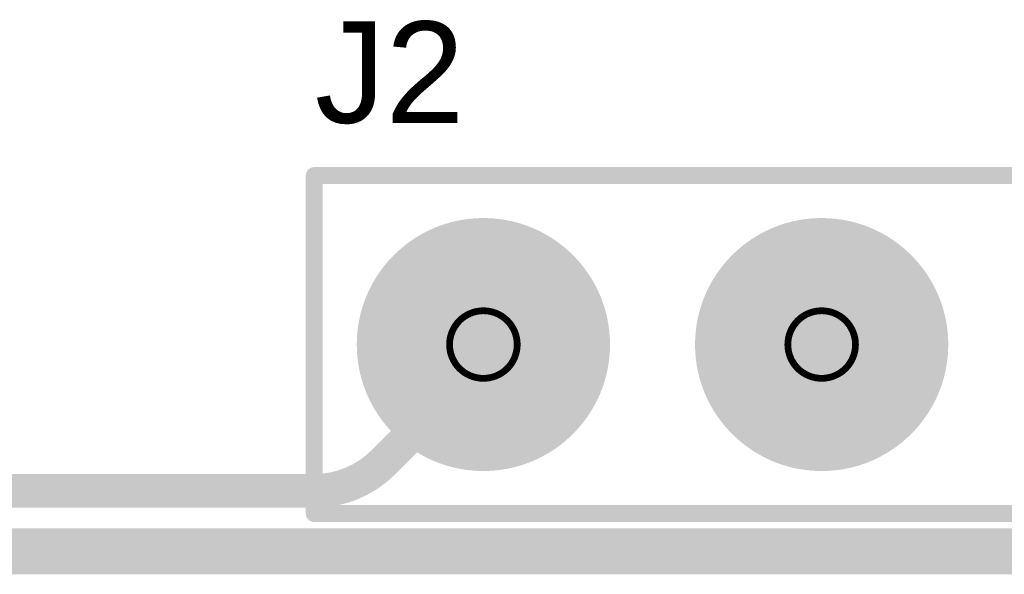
# Model space of a CAD drawing. Header units: inches. Extents: x -0.1 to 10.2, y 0 to 6.5.
# Tile 69 of 95: x 2.416 to 2.708, y 3.987 to 4.151. Entities that reach past the tile are written whole.
import ezdxf

# ---------------------------------------------------------------- set-up
doc = ezdxf.new("R2010")
doc.units = ezdxf.units.IN
doc.header["$MEASUREMENT"] = 0
for name, color, linetype in [('Bottom Layer', 5, 'Continuous'), ('Bottom Solder', 6, 'Continuous'), ('Drill Drawing', 1, 'Continuous'), ('Multi-Layer', 9, 'Continuous'), ('Pad Holes', 156, 'Continuous'), ('Top Layer', 1, 'Continuous'), ('Top Overlay', 2, 'Continuous'), ('Top Solder', 216, 'Continuous')]:
    doc.layers.add(name, color=color, linetype=linetype)
doc.styles.add('Arial', font='txt', dxfattribs={"height": 0.2})

# ---------------------------------------------------------------- blocks, each defined once
blk = doc.blocks.new('HDR_1_8_TH______59')
at = {"layer": 'Bottom Layer'}
h = blk.add_hatch(color=5, dxfattribs=at)
edge = h.paths.add_edge_path()
edge.add_arc((0.25, 0), 0.03543, 0, 360)
h = blk.add_hatch(color=5, dxfattribs=at)
edge = h.paths.add_edge_path()
edge.add_arc((0.35, 0), 0.03543, 0, 360)
at = {"layer": 'Bottom Solder'}
h = blk.add_hatch(color=6, dxfattribs=at)
edge = h.paths.add_edge_path()
edge.add_arc((0.25, 0), 0.03743, 0, 360)
h = blk.add_hatch(color=6, dxfattribs=at)
edge = h.paths.add_edge_path()
edge.add_arc((0.35, 0), 0.03743, 0, 360)
at = {"layer": 'Multi-Layer'}
h = blk.add_hatch(color=9, dxfattribs=at)
edge = h.paths.add_edge_path()
edge.add_arc((0.25, 0), 0.03543, 0, 360)
h = blk.add_hatch(color=9, dxfattribs=at)
edge = h.paths.add_edge_path()
edge.add_arc((0.35, 0), 0.03543, 0, 360)
at = {"layer": 'Pad Holes'}
h = blk.add_hatch(color=7, dxfattribs=at)
edge = h.paths.add_edge_path()
edge.add_arc((0.25, 0), 0.01969, 0, 360)
h = blk.add_hatch(color=7, dxfattribs=at)
edge = h.paths.add_edge_path()
edge.add_arc((0.35, 0), 0.01969, 0, 360)
at = {"layer": 'Top Layer'}
h = blk.add_hatch(color=1, dxfattribs=at)
edge = h.paths.add_edge_path()
edge.add_arc((0.25, 0), 0.03543, 0, 360)
h = blk.add_hatch(color=1, dxfattribs=at)
edge = h.paths.add_edge_path()
edge.add_arc((0.35, 0), 0.03543, 0, 360)
at = {"layer": 'Top Solder'}
h = blk.add_hatch(color=216, dxfattribs=at)
edge = h.paths.add_edge_path()
edge.add_arc((0.25, 0), 0.03743, 0, 360)
h = blk.add_hatch(color=216, dxfattribs=at)
edge = h.paths.add_edge_path()
edge.add_arc((0.35, 0), 0.03743, 0, 360)
at = {"layer": 'Top Overlay', "const_width": 0.005}
for points in [[(0.4, 0.05), (-0.4, 0.05)], [(0.4, 0.05), (0.4, -0.05)], [(0.4, -0.05), (-0.4, -0.05)]]:
    blk.add_lwpolyline(points, dxfattribs=at)
at = {"layer": 'Top Overlay', "const_width": 0.0025}
for points in [[(0.39875, 0.05, 1), (0.40125, 0.05, 1)], [(0.39875, 0.05, 1), (0.40125, 0.05, 1)], [(0.39875, -0.05, 1), (0.40125, -0.05, 1)], [(0.39875, -0.05, 1), (0.40125, -0.05, 1)]]:
    blk.add_lwpolyline(points, format="xyb", close=True, dxfattribs=at)

msp = doc.modelspace()

# ---------------------------------------------------------------- linework, layer by layer
at = {"layer": 'Bottom Layer', "const_width": 0.01}
msp.add_lwpolyline([(1.43701, 3.99575), (2.73616, 3.99575)], dxfattribs=at)
at = {"layer": 'Drill Drawing'}
for points, const_width in [([(2.56354, 4.05512, 1), (2.54354, 4.05512, 1)], 0.002), ([(2.66354, 4.05512, 1), (2.64354, 4.05512, 1)], 0.002), ([(2.54304, 4.05512, 1), (2.54404, 4.05512, 1)], 0.001), ([(2.56304, 4.05512, 1), (2.56404, 4.05512, 1)], 0.001), ([(2.64304, 4.05512, 1), (2.64404, 4.05512, 1)], 0.001), ([(2.66304, 4.05512, 1), (2.66404, 4.05512, 1)], 0.001)]:
    msp.add_lwpolyline(points, format="xyb", close=True, dxfattribs=dict(at, const_width=const_width))
at = {"layer": 'Top Layer', "const_width": 0.01}
for points in [[(2.52395, 4.02026), (2.55617, 4.05249)], [(2.25157, 4.01181), (2.50354, 4.01181)], [(2.25884, 3.99213), (2.85354, 3.99213)]]:
    msp.add_lwpolyline(points, dxfattribs=at)
at = {"layer": 'Top Layer', "const_width": 0.005}
for points in [[(2.55367, 4.05249, 1), (2.55867, 4.05249, 1)], [(2.52145, 4.02026, 1), (2.52645, 4.02026, 1)], [(2.52145, 4.02026, 1), (2.52645, 4.02026, 1)], [(2.50104, 4.01181, 1), (2.50604, 4.01181, 1)], [(2.50104, 4.01181, 1), (2.50604, 4.01181, 1)]]:
    msp.add_lwpolyline(points, format="xyb", close=True, dxfattribs=at)
at = {"layer": 'Top Layer', "const_width": 0.01}
msp.add_lwpolyline([(2.52395, 4.02026, -0.198912), (2.50354, 4.01181)], format="xyb", dxfattribs=at)

# ---------------------------------------------------------------- block references
at = {"rotation": 180}
msp.add_blockref('HDR_1_8_TH______59', (2.90354, 4.05512), dxfattribs=at)

# ---------------------------------------------------------------- texts
at = {"layer": 'Top Overlay', "style": 'Arial'}
msp.add_text('J2', height=0.03, dxfattribs=at).set_placement((2.5037, 4.12072))

doc.saveas('drawing.dxf')
